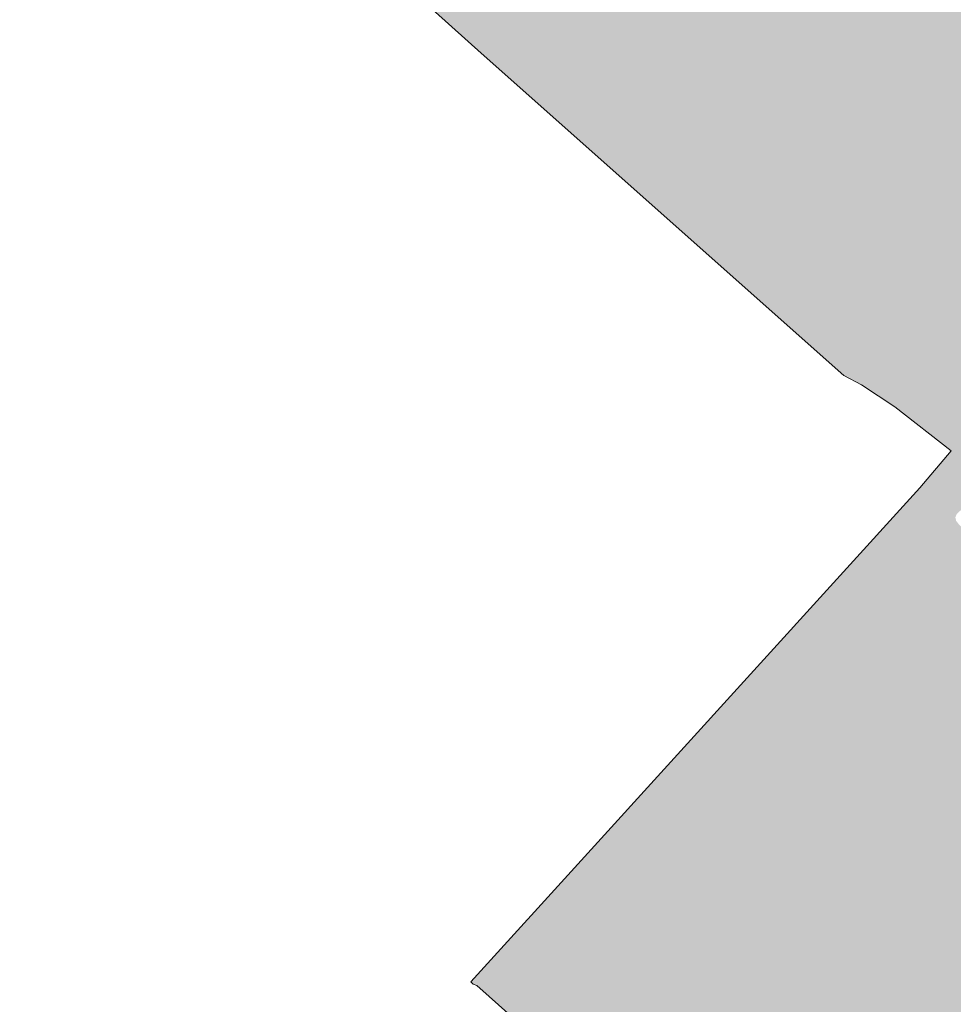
# Model space of a CAD drawing. Extents: x 101956 to 105180, y 476926 to 481317.
# Tile 96 of 256: x 103799 to 104074, y 478117 to 478407. Entities that reach past the tile are written whole.
import ezdxf

# ---------------------------------------------------------------- set-up
doc = ezdxf.new("R2010")
doc.units = 0
doc.header["$LTSCALE"] = 0.5
doc.layers.add('B-WE-GR-BOUWLAND-GV', color=80, linetype='Continuous', lineweight=13)
doc.layers.add('B-WE-GR-BOUWLAND-V', color=7, linetype='Continuous', lineweight=18, true_color=0x28a500)

msp = doc.modelspace()

# ---------------------------------------------------------------- hatches: boundary and pattern name
at = {"layer": 'B-WE-GR-BOUWLAND-V'}
h = msp.add_hatch(color=256, dxfattribs=at)
h.paths.add_polyline_path([(104363.682, 478271.227), (104318.6, 478311.282), (104281.911, 478344.613), (104249.218, 478374.456), (104220.88, 478399.61), (104182.945, 478433.159), (104147.53, 478465.596), (104109.881, 478499.317), (104079.437, 478526.759), (104042.596, 478559.637), (104012.13, 478586.573), (104004.686, 478593.172), (104000, 478597.326), (103986.561, 478609.526), (103974.057, 478620.769), (103959.542, 478633.819), (103929.627, 478660.912), (103904.343, 478683.434), (103878.602, 478706.167), (103862.961, 478720.126), (103854.287, 478727.866), (103833.269, 478746.886), (103827.98, 478751.124), (103820.674, 478757.799), (103819.762, 478758.352), (103819.132, 478758.877), (103810.936, 478749.778), (103795.452, 478732.31), (103765.257, 478698.435), (103755.103, 478687.043), (103755.935, 478686.223), (103763.966, 478678.312), (103827.863, 478623.807), (103833.266, 478619.329), (103837.652, 478616.862), (103825.018, 478603.567), (103819.66, 478597.944), (103816.353, 478591.991), (103814.633, 478587.956), (103813.442, 478581.672), (103808.018, 478574.462), (103798.758, 478563.747), (103786.058, 478551.444), (103776.252, 478539.639), (103830.906, 478490.986), (103934.755, 478397.589), (104041.646, 478302.603), (104046.851, 478299.89), (104056.694, 478293.382), (104073.362, 478280.449), (104064.136, 478269.53), (103965.182, 478160.786), (103931.712, 478123.877), (103932.409, 478123.213), (103933.494, 478122.864), (103943.534, 478113.897), (103971.708, 478088.759), (104004.037, 478059.542), (104035.336, 478031.575), (104064.466, 478005.077), (104099.425, 477974.152), (104136.719, 477940.929), (104171.314, 477909.671), (104194.099, 477888.686), (104217.386, 477868.304), (104236.785, 477850.766), (104255.229, 477834.282), (104255.901, 477833.635), (104255.994, 477833.094), (104255.851, 477832.24), (104254.96, 477831.124), (104261.136, 477824.699), (104262.895, 477826.64), (104263.267, 477827.051), (104269.558, 477833.993), (104272.561, 477837.22), (104272.953, 477837.641), (104274.041, 477838.81), (104274.833, 477838.116), (104274.873, 477838.081), (104285.116, 477849.557), (104313.549, 477881.57), (104378.427, 477954.539), (104395.103, 477973.563), (104431.989, 478015.643), (104463.59, 478051.911), (104470.746, 478060.087), (104476.752, 478069.631), (104506.233, 478116.86), (104518.583, 478136.653), (104516.744, 478138.053), (104513.68, 478140.384), (104512.944, 478140.076), (104511.169, 478140.392), (104509.084, 478141.379), (104505.912, 478143.653), (104471.77, 478173.671), (104438.548, 478203.53), (104401.595, 478236.868)])
h.paths.add_polyline_path([(104380.516, 477985.348), (104371.848, 477993.126), (104368.884, 477995.686), (104366.561, 477997.663), (104363.509, 478000), (104339.286, 478021.804), (104303.235, 478054.323), (104272.06, 478081.875), (104247.418, 478104.607), (104217.47, 478131.197), (104183.986, 478161.13), (104152.572, 478189.547), (104123.667, 478215.644), (104116.907, 478221.725), (104097.135, 478239.291), (104075.698, 478258.625), (104074.806, 478259.775), (104074.573, 478260.839), (104074.999, 478261.818), (104075.952, 478262.781), (104077.217, 478263.074), (104078.137, 478262.915), (104095.064, 478247.962), (104123.81, 478222.261), (104152.295, 478196.833), (104183.878, 478168.378), (104213.305, 478142.357), (104247.538, 478111.271), (104278.427, 478083.2), (104309.347, 478055.399), (104339.931, 478027.997), (104371.542, 478000), (104389.198, 477983.164), (104388.28, 477982.15), (104387.247, 477981.008), (104386.209, 477979.862)], flags=16)

# ---------------------------------------------------------------- linework, layer by layer
at = {"layer": 'B-WE-GR-BOUWLAND-GV', "flags": 128}
msp.add_lwpolyline([(103776.252, 478539.639), (103830.906, 478490.986), (103934.755, 478397.589), (104041.646, 478302.603), (104046.851, 478299.89), (104056.694, 478293.382), (104073.362, 478280.449), (104064.136, 478269.53), (103965.182, 478160.786), (103931.712, 478123.877), (103932.409, 478123.213), (103933.494, 478122.864), (103943.534, 478113.897)], dxfattribs=at)

doc.saveas('drawing.dxf')
